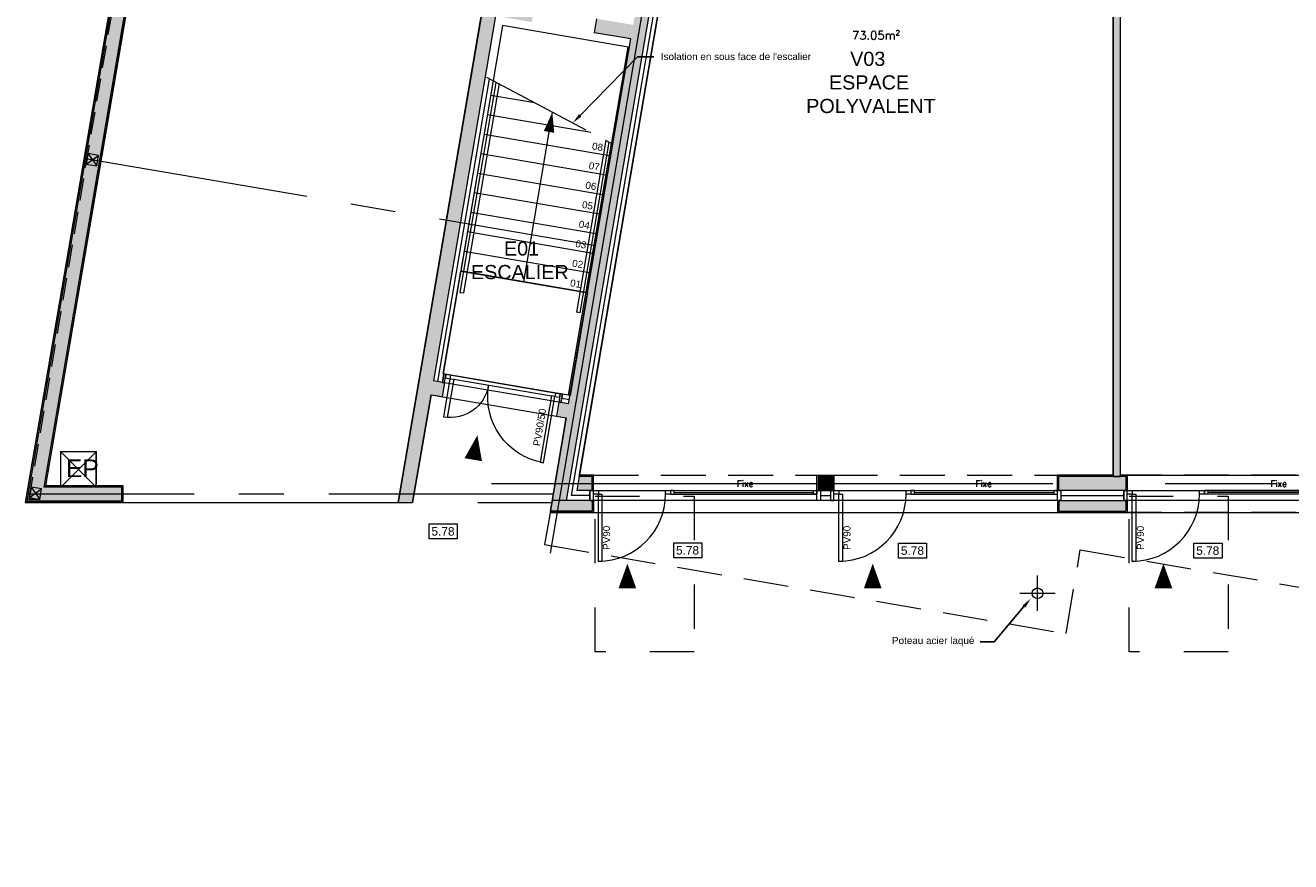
# Model space of a CAD drawing. Header units: metres. Extents: x 7788 to 81588, y -12566 to 39820.
# Tile 4 of 16: x 13163 to 31059, y 13279 to 25108. Entities that reach past the tile are written whole.
import ezdxf
from ezdxf import colors
from ezdxf.entities.mleader import LeaderData, LeaderLine
from ezdxf.math import Vec2, Vec3

# ---------------------------------------------------------------- set-up
doc = ezdxf.new("R2010")
doc.units = ezdxf.units.M
doc.header["$LTSCALE"] = 50
for name, pattern in [('AXES', [50.8, 31.75, -6.35, 6.35, -6.35]), ('CACHE', [9.525, 6.35, -3.175]), ('CONTINU', [0]), ('INTERROMPU', [19.05, 12.7, -6.35]), ('PLURIELLE', [0.5, 0.25, -0.25])]:
    doc.linetypes.add(name, pattern=pattern)
doc.layers.get('0').update_dxf_attribs({"lineweight": 0})
doc.layers.get('DefPoints').update_dxf_attribs({"lineweight": 0})
for name, color, linetype, lineweight in [('D-CLDIST', 3, 'Continuous', 0), ('D-CLDOUB', 2, 'Continuous', 0), ('D-ISOLAT', 104, 'Continuous', 0), ('E-SERRUR', 9, 'Continuous', 0), ('H-CLOISON', 20, 'Continuous', 0), ('H-PAROIS', 9, 'Continuous', 0), ('O-MENUISEXT', 1, 'Continuous', 0), ('R-ACCESSIBILITE PMR', 202, 'Continuous', 0), ('R-RESEAU E.P', 152, 'AXES', 0), ('R-TEXTE1', 7, 'Continuous', 0), ('R-TEXTE2', 1, 'Continuous', 0), ('S-AXESTR', 1, 'AXES', 0), ('S-CHARPENTE', 8, 'Continuous', 0), ('S-ELTVUS', 195, 'Continuous', 0), ('S-ESCBETON', 1, 'Continuous', 0), ('S-MACON', 4, 'Continuous', 0), ('S-POUTRE', 8, 'INTERROMPU', 0), ('T-TEXTE SURFACE', 31, 'Continuous', 0), ('V-ENDUIT', 3, 'Continuous', 0)]:
    doc.layers.add(name, color=color, linetype=linetype, lineweight=lineweight)
doc.layers.add('SU-SURHAB', color=21, linetype='Continuous', lineweight=0, plot=False)
doc.layers.add('SU-SURHOB', color=225, linetype='Continuous', lineweight=0, plot=False)
doc.styles.add('AAP Fort', font='swiss.ttf')
doc.styles.add('Cotation', font='Romans.shx')
doc.linetypes.add('ISOLATION', pattern='A,0.00254,-2.54,[134,ltypeshp.shx,S=2.54,R=0,X=-2.54,Y=0],-5.08,[134,ltypeshp.shx,S=2.54,R=180,X=2.54,Y=0],-2.54', length=10.16254)

# ---------------------------------------------------------------- blocks, each defined once
blk = doc.blocks.new('Pext_90')
for points in [[(-7, 0), (-12, 0), (-12, 95), (-7, 95)], [(-102, -5), (-109, -5), (-109, 0), (-102, 0)], [(0, -5), (-7, -5), (-7, 0), (0, 0)]]:
    blk.add_lwpolyline(points, close=True)
blk.add_arc((-7, 0), 95, 90, 180)
blk = doc.blocks.new('Pext_90+50')
for points in [[(-7, 0), (-12, 0), (-12, 95), (-7, 95)], [(-157, 0), (-152, 0), (-152, 55), (-157, 55)], [(-157, -5), (-164, -5), (-164, 0), (-157, 0)], [(0, -5), (-7, -5), (-7, 0), (0, 0)]]:
    blk.add_lwpolyline(points, close=True)
for centre, radius, start, end in [((-7, 0), 95, 90, 180), ((-157, 0), 55, 0, 90)]:
    blk.add_arc(centre, radius, start, end)
blk = doc.blocks.new('REGARD EP')
at = {"linetype": 'CONTINU', "const_width": 2}
blk.add_lwpolyline([(0, 50), (50, 50), (50, 0), (0, 0), (0, 50)], dxfattribs=at)
at = {"layer": 'DefPoints'}
for p, q in [((0, 50), (50, 0)), ((0, 0), (50, 50))]:
    blk.add_line(p, q, dxfattribs=at)
at = {"insert": (-1.4, 26.5), "char_height": 25, "width": 57.03, "attachment_point": 4, "style": 'AAP Fort'}
blk.add_mtext('{\\W0.890534; }EP', dxfattribs=at)

msp = doc.modelspace()

# ---------------------------------------------------------------- hatches: boundary and pattern name
at = {"layer": 'H-CLOISON'}
h = msp.add_hatch(color=256, dxfattribs=at)
h.dxf.hatch_style = 1
h.paths.add_polyline_path([(28648.21, 28952.84), (28548.21, 28952.84), (28548.21, 18727.1), (28648.21, 18727.1)])
at = {"layer": 'H-PAROIS'}
h = msp.add_hatch(color=158, dxfattribs=at)
h.dxf.hatch_style = 1
h.paths.add_polyline_path([(20556.46, 30782.84), (20590.55, 30982.84), (15335.84, 30982.84), (13187.13, 18377.1), (14524.69, 18377.1), (14524.69, 18577.1), (13424.11, 18577.1), (15504.63, 30782.84)])
h = msp.add_hatch(color=158, dxfattribs=at)
h.dxf.hatch_style = 1
h.paths.add_polyline_path([(20996.99, 18727.1), (20962.9, 18527.1), (21168.21, 18527.1), (21168.21, 18727.1)], flags=17)
h.paths.add_polyline_path([(21248.22, 25200.08), (21214.61, 25002.92), (21727.22, 24915.55), (20847.43, 19754.09), (20709.42, 19777.61), (20675.81, 19580.46), (20813.82, 19556.93), (20614.42, 18387.1), (20817.3, 18387.1), (22258.95, 26844.75), (23928.21, 26844.75), (23928.21, 30832.84), (23728.21, 30832.84), (23728.21, 27044.75), (22090.15, 27044.75), (21760.83, 25112.7)])
h.paths.add_polyline_path([(20327.41, 25154.15), (20361.02, 25351.31), (19848.41, 25438.68), (20767.87, 30832.84), (21321.3, 30832.84), (21321.3, 30952.84), (21271.3, 30952.84), (21271.3, 30982.84), (20590.55, 30982.84), (18438.53, 18357.67), (18641.32, 18357.1), (18901.4, 19882.91), (19059.13, 19856.03), (19092.73, 20053.18), (18935.01, 20080.07), (19814.8, 25241.53)])
h = msp.add_hatch(color=158, dxfattribs=at)
h.dxf.hatch_style = 1
h.paths.add_polyline_path([(24579.03, 18727.1), (24379.03, 18727.1), (24379.03, 18527.1), (24579.03, 18527.1)])
h = msp.add_hatch(color=158, dxfattribs=at)
h.dxf.hatch_style = 1
h.paths.add_polyline_path([(28728.21, 18727.1), (27780.11, 18727.1), (27785.11, 18527.1), (28728.21, 18527.1)])
h = msp.add_hatch(color=158, dxfattribs=at)
h.dxf.hatch_style = 1
h.paths.add_polyline_path([(21178.21, 18387.1), (20614.42, 18387.1), (20588.85, 18237.1), (21178.21, 18237.1)], flags=17)
h = msp.add_hatch(color=158, dxfattribs=at)
h.dxf.hatch_style = 1
h.paths.add_polyline_path([(28728.21, 18387.1), (27780.11, 18387.1), (27780.11, 18237.1), (28728.21, 18237.1)])

# ---------------------------------------------------------------- linework, layer by layer
at = {"layer": 'D-CLDIST'}
for p, q in [((28548.21, 28952.84), (28548.21, 18727.1)), ((28648.21, 28952.84), (28648.21, 18727.1)), ((28548.21, 18727.1), (28648.21, 18727.1))]:
    msp.add_line(p, q, dxfattribs=at)
at = {"layer": 'D-CLDOUB'}
for p, q in [((20996.99, 18727.1), (22360.22, 26724.75)), ((19779.97, 24323.01), (19073.47, 20178.2)), ((20847.87, 19875.74), (21454.95, 23437.25)), ((19073.47, 20178.2), (19083.32, 20176.52)), ((20867.59, 19872.38), (20739.44, 19894.23)), ((21198.21, 18747.1), (21000.4, 18747.1)), ((21198.21, 18527.1), (21198.21, 18747.1)), ((28548.21, 18747.1), (27760.11, 18747.1)), ((27760.11, 18527.1), (27760.11, 18747.1)), ((28748.21, 18747.1), (28648.21, 18747.1)), ((28748.21, 18747.1), (28748.21, 18527.1))]:
    msp.add_line(p, q, dxfattribs=at)
msp.add_lwpolyline([(24359.03, 18527.1), (24359.03, 18747.1), (24599.03, 18747.1), (24599.03, 18527.1)], dxfattribs=at)
at = {"layer": 'D-ISOLAT', "color": 32, "linetype": 'ISOLATION'}
for p, q in [((20890.1, 18457.1), (22309.58, 26784.75)), ((19724.14, 24352.54), (18994.16, 20069.99)), ((20857.51, 19813.24), (20749.07, 19831.72)), ((21134.51, 18457.1), (20890.1, 18457.1)), ((24409.03, 18457.1), (24540.16, 18457.1)), ((27810.11, 18457.1), (28689.33, 18457.43))]:
    msp.add_line(p, q, dxfattribs=at)
at = {"layer": 'E-SERRUR'}
for p, q in [((19815.53, 24293.61), (19310.49, 21330.66)), ((19864.82, 24285.21), (19359.77, 21322.26)), ((21371.2, 23481.54), (20956.74, 21050.05)), ((21417.73, 23456.93), (21006.03, 21041.65)), ((19310.49, 21330.66), (19359.77, 21322.26)), ((21006.03, 21041.65), (20956.74, 21050.05))]:
    msp.add_line(p, q, dxfattribs=at)
at = {"layer": 'O-MENUISEXT'}
for p, q in [((22288.21, 18477.1), (24359.03, 18477.1)), ((22338.21, 18502.1), (24309.03, 18502.1)), ((25689.03, 18477.1), (27710.11, 18477.1)), ((25739.03, 18502.1), (27710.11, 18502.1)), ((31908.21, 18477.1), (29838.21, 18477.1)), ((31858.21, 18502.1), (29888.21, 18502.1))]:
    msp.add_line(p, q, dxfattribs=at)
at = {"layer": 'O-MENUISEXT', "ltscale": 250}
msp.add_line((34992.34, 18527.1), (29838.21, 18527.1), dxfattribs=at)
at = {"layer": 'O-MENUISEXT'}
for points in [[(19083.32, 20176.52), (19063.16, 20058.23), (19092.73, 20053.18), (19112.9, 20171.48)], [(19083.32, 20176.52), (20759.15, 19890.87), (20738.99, 19772.57), (19063.16, 20058.23)], [(20729.58, 19895.91), (20709.42, 19777.61), (20738.99, 19772.57), (20759.15, 19890.87)], [(21148.21, 18527.1), (21148.21, 18387.1), (21198.21, 18387.1), (21198.21, 18527.1)], [(21148.21, 18527.1), (27810.11, 18527.1), (27810.11, 18387.1), (21148.21, 18387.1)], [(22288.21, 18477.1), (22338.21, 18477.1), (22338.21, 18527.1), (22288.21, 18527.1)], [(24359.03, 18477.1), (24309.03, 18477.1), (24309.03, 18527.1), (24359.03, 18527.1)], [(24409.03, 18387.1), (24359.03, 18387.1), (24359.03, 18527.1), (24409.03, 18527.1)], [(24549.03, 18387.1), (24599.03, 18387.1), (24599.03, 18527.1), (24549.03, 18527.1)], [(25689.03, 18477.1), (25739.03, 18477.1), (25739.03, 18527.1), (25689.03, 18527.1)], [(27710.11, 18477.1), (27760.11, 18477.1), (27760.11, 18527.1), (27710.11, 18527.1)], [(27760.11, 18387.1), (27760.11, 18527.1), (27810.11, 18527.1), (27810.11, 18387.1)], [(28748.21, 18387.1), (28748.21, 18527.1), (28698.21, 18527.1), (28698.21, 18387.1)], [(29838.21, 18527.1), (29888.21, 18527.1), (29888.21, 18477.1), (29838.21, 18477.1)]]:
    msp.add_lwpolyline(points, close=True, dxfattribs=at)
msp.add_lwpolyline([(31958.21, 18387.1), (28698.21, 18387.1), (28698.21, 18527.1), (34998.21, 18527.1), (34998.21, 18387.1)], dxfattribs=at)
at = {"layer": 'R-ACCESSIBILITE PMR', "linetype": 'PLURIELLE', "ltscale": 50}
for points in [[(21222.57, 18449.28), (22622.57, 18449.28), (22622.57, 16249.28), (21222.57, 16249.28), (21222.57, 18449.28)], [(28772.57, 18449.28), (30172.57, 18449.28), (30172.57, 16249.28), (28772.57, 16249.28), (28772.57, 18449.28)]]:
    msp.add_lwpolyline(points, dxfattribs=at)
at = {"layer": 'R-TEXTE1'}
for points in [[(19272.31, 17844.03), (18875.43, 17844.03), (18875.43, 18056.12), (19272.31, 18056.12)], [(22730.3, 17575.69), (22333.42, 17575.69), (22333.42, 17787.78), (22730.3, 17787.78)], [(25910.8, 17572.29), (25513.92, 17572.29), (25513.92, 17784.38), (25910.8, 17784.38)], [(30087.82, 17572.29), (29690.94, 17572.29), (29690.94, 17784.38), (30087.82, 17784.38)]]:
    msp.add_lwpolyline(points, close=True, dxfattribs=at)
at = {"layer": 'R-TEXTE2'}
for points in [[(19557.25, 19309.77, 0, 250, 0), (19498.43, 18964.75, 0, 0, 0)], [(21678.3, 17495.31, 0, 250, 0), (21678.3, 17145.31, 0, 0, 0)], [(25147.99, 17495.31, 0, 250, 0), (25147.99, 17145.31, 0, 0, 0)], [(29259.42, 17495.31, 0, 250, 0), (29259.42, 17145.31, 0, 0, 0)]]:
    msp.add_lwpolyline(points, format="xyseb", dxfattribs=at)
at = {"layer": 'S-AXESTR', "ltscale": 5}
for p, q in [((20588.74, 17641.32), (22964.41, 31578.62)), ((19756.77, 18627.1), (57319.13, 18627.1))]:
    msp.add_line(p, q, dxfattribs=at)
at = {"layer": 'S-CHARPENTE', "linetype": 'CACHE'}
for p, q in [((13216.94, 18403.17), (15356.86, 30960.19)), ((13369.1, 18403.17), (13369.1, 18403.17))]:
    msp.add_line(p, q, dxfattribs=at)
at = {"layer": 'S-CHARPENTE'}
for p, q in [((14024.85, 23145.77), (14197.93, 23268.44)), ((14050.06, 23293.64), (14172.72, 23120.57)), ((13221.23, 18428.38), (13394.3, 18551.04)), ((13246.44, 18576.24), (13369.1, 18403.17)), ((13216.94, 18403.17), (13221.23, 18428.38)), ((13369.1, 18403.17), (13216.94, 18403.17))]:
    msp.add_line(p, q, dxfattribs=at)
at = {"layer": 'S-CHARPENTE', "linetype": 'AXES', "ltscale": 2}
for p, q in [((14013.28, 23223.83), (21229.2, 21993.84)), ((20629.76, 18477.1), (13204.18, 18477.1))]:
    msp.add_line(p, q, dxfattribs=at)
at = {"layer": 'S-CHARPENTE', "linetype": 'AXES', "ltscale": 0.5}
for p, q in [((27479.11, 16825.39), (27479.11, 17325.39)), ((27229.11, 17075.39), (27729.11, 17075.39))]:
    msp.add_line(p, q, dxfattribs=at)
at = {"layer": 'S-CHARPENTE'}
for points in [[(14024.85, 23145.77), (14172.72, 23120.57), (14197.93, 23268.44), (14050.06, 23293.64)], [(13221.23, 18428.38), (13369.1, 18403.17), (13394.3, 18551.04), (13246.44, 18576.24)]]:
    msp.add_lwpolyline(points, close=True, dxfattribs=at)
msp.add_circle((27479.11, 17075.39), 75, dxfattribs=at)
at = {"layer": 'S-ELTVUS'}
msp.add_line((19222.79, 20102.03), (20602.88, 19866.78), dxfattribs=at)
at = {"layer": 'S-ELTVUS', "linetype": 'PLURIELLE', "ltscale": 100}
msp.add_line((14564.69, 18357.1), (20609.3, 18357.1), dxfattribs=at)
at = {"layer": 'S-ESCBETON', "linetype": 'AXES'}
msp.add_line((19686.91, 24372.22), (21473.56, 23427.41), dxfattribs=at)
at = {"layer": 'S-ESCBETON'}
for p, q in [((20370.71, 24010.62), (19744.9, 24117.29)), ((21163.3, 23591.48), (19697.85, 23841.27)), ((20616.77, 23876.1), (20208.67, 21481.89)), ((21425.21, 23262.79), (19650.8, 23565.25)), ((21378.16, 22986.78), (19603.76, 23289.23)), ((21331.11, 22710.76), (19556.71, 23013.21)), ((21284.07, 22434.74), (19509.66, 22737.19)), ((21237.02, 22158.72), (19462.61, 22461.17)), ((21189.97, 21882.7), (19415.56, 22185.16)), ((21142.92, 21606.68), (19368.51, 21909.14)), ((21095.87, 21330.66), (19341.18, 21629.76))]:
    msp.add_line(p, q, dxfattribs=at)
msp.add_lwpolyline([(20616.77, 23876.1, 0, 150, 0), (20569.72, 23600.08, 0, 0, 0)], format="xyseb", dxfattribs=at)
at = {"layer": 'S-MACON'}
for p, q in [((15335.84, 30982.84), (13187.13, 18377.1)), ((20590.55, 30982.84), (18438.44, 18357.1)), ((15504.63, 30782.84), (13424.11, 18577.1)), ((20817.3, 18387.1), (22258.95, 26844.75)), ((19814.8, 25241.53), (18935.01, 20080.07)), ((21214.61, 25002.92), (21248.22, 25200.08)), ((20847.43, 19754.09), (21727.22, 24915.55)), ((21727.22, 24915.55), (21214.61, 25002.92)), ((19092.73, 20053.18), (18935.01, 20080.07)), ((19092.73, 20053.18), (19059.13, 19856.03)), ((18901.4, 19882.91), (18641.32, 18357.1)), ((20709.42, 19777.61), (20675.81, 19580.46)), ((20847.43, 19754.09), (20709.42, 19777.61)), ((20588.85, 18237.1), (20813.82, 19556.93)), ((20996.99, 18727.1), (20962.9, 18527.1)), ((21178.21, 18727.1), (20996.99, 18727.1)), ((21178.21, 18527.1), (21178.21, 18727.1)), ((28728.21, 18727.1), (27780.11, 18727.1)), ((27780.11, 18527.1), (27780.11, 18727.1)), ((28728.21, 18727.1), (28728.21, 18527.1)), ((14524.69, 18577.1), (13424.11, 18577.1)), ((14524.69, 18577.1), (14524.69, 18377.1)), ((21178.21, 18527.1), (20962.9, 18527.1)), ((28728.21, 18527.1), (27780.11, 18527.1)), ((14524.69, 18377.1), (13187.13, 18377.1)), ((18438.44, 18357.1), (18641.32, 18357.1)), ((21178.21, 18387.1), (20614.42, 18387.1)), ((20817.3, 18387.1), (20817.3, 18387.1)), ((21178.21, 18387.1), (21178.21, 18237.1)), ((27780.11, 18387.1), (28728.21, 18387.1)), ((27780.11, 18387.1), (27780.11, 18237.1)), ((28728.21, 18387.1), (28728.21, 18237.1)), ((21178.21, 18237.1), (20588.85, 18237.1)), ((27780.11, 18237.1), (28728.21, 18237.1))]:
    msp.add_line(p, q, dxfattribs=at)
for points in [[(18901.4, 19882.91), (19059.13, 19856.03)], [(20675.81, 19580.46), (20813.82, 19556.93)]]:
    msp.add_lwpolyline(points, dxfattribs=at)
msp.add_lwpolyline([(24379.03, 18727.1), (24579.03, 18727.1), (24579.03, 18527.1), (24379.03, 18527.1)], close=True, dxfattribs=at)
at = {"layer": 'S-POUTRE'}
for p, q in [((21198.21, 18747.1), (24379.03, 18747.1)), ((24579.03, 18747.1), (27760.11, 18747.1)), ((34948.21, 18747.1), (28748.21, 18747.1)), ((20588.85, 18237.1), (20508.21, 17764.01)), ((21198.21, 18217.1), (27760.11, 18217.1)), ((34948.21, 18217.1), (28748.21, 18217.1)), ((20508.21, 17764.01), (27881.85, 16507.14)), ((27881.85, 16507.14), (28083.49, 17690.08)), ((28083.49, 17690.08), (35023.39, 16507.14))]:
    msp.add_line(p, q, dxfattribs=at)
at = {"layer": 'SU-SURHAB'}
for points in [[(13447.81, 18597.1), (14544.69, 18597.1), (14544.69, 18357.1), (18438.44, 18357.1), (20553.05, 30762.84), (15521.51, 30762.84)], [(21000.4, 18747.1), (21188.21, 18747.1), (21188.21, 18527.1), (24272.63, 18527.1), (24359.03, 18527.1), (24359.03, 18747.1), (24599.03, 18747.1), (24599.03, 18527.1), (27760.11, 18527.1), (27760.11, 18747.1), (28548.21, 18747.1), (28548.21, 30472.84), (24048.21, 30472.84), (24048.21, 26724.75), (22360.22, 26724.75)], [(28648.21, 18747.1), (34948.21, 18747.1), (34999.44, 18747.1), (35194.01, 19888.57), (39048.21, 19888.57), (39048.21, 30472.84), (29049.29, 30472.84), (28850.36, 30472.84), (28850.36, 30292.84), (28648.21, 30292.84)], [(19321.46, 21633.12), (21115.59, 21327.3), (20867.59, 19872.38), (19073.47, 20178.2)]]:
    msp.add_lwpolyline(points, close=True, dxfattribs=at)
at = {"layer": 'SU-SURHOB'}
msp.add_lwpolyline([(15318.96, 31002.84), (13163.44, 18357.1), (18438.44, 18357.1), (18641.32, 18357.1), (18901.4, 19882.91), (20813.82, 19556.93), (20585.44, 18217.1), (35446.74, 18217.1), (35641.31, 19358.57), (38058.21, 19358.57), (38058.21, 18217.1), (50619.13, 18217.1), (50619.13, 3984.27), (45529.13, 3984.27), (45529.13, -6925.73), (50839.13, -6925.73), (50839.13, -3785.73), (56099.13, -3785.73)], dxfattribs=at)
msp.add_lwpolyline([(19912.93, 25103.07), (19321.46, 21633.12), (21095.87, 21330.66), (21687.34, 24800.61)], close=True, dxfattribs=at)
at = {"layer": 'V-ENDUIT'}
for p, q in [((15318.96, 31002.84), (13163.44, 18357.1)), ((15521.51, 30762.84), (13447.81, 18597.1)), ((14544.69, 18597.1), (13447.81, 18597.1)), ((14544.69, 18597.1), (14544.69, 18357.1)), ((14544.69, 18357.1), (13163.44, 18357.1)), ((21198.21, 18387.1), (21198.21, 18217.1)), ((27760.11, 18387.1), (27760.11, 18217.1)), ((28748.21, 18387.1), (28748.21, 18217.1)), ((21198.21, 18217.1), (20585.44, 18217.1)), ((27760.11, 18217.1), (28748.21, 18217.1))]:
    msp.add_line(p, q, dxfattribs=at)

# ---------------------------------------------------------------- block references
at = {"layer": 'O-MENUISEXT', "yscale": 10, "zscale": 10}
for name, p, xscale, rotation in [('Pext_90+50', (20721.18, 19846.62), -10, 170.3266445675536), ('Pext_90', (21198.21, 18477.1), 10, 179.999999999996), ('Pext_90', (24599.03, 18477.1), 10, 179.9999999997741), ('Pext_90', (28748.21, 18477.1), 10, 179.9999999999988)]:
    msp.add_blockref(name, p, dxfattribs=dict(at, xscale=xscale, rotation=rotation))
at = {"layer": 'R-RESEAU E.P', "linetype": 'CONTINU', "xscale": 10, "yscale": 10, "zscale": 10}
msp.add_blockref('REGARD EP', (13665.06, 18577.79), dxfattribs=at)

# ---------------------------------------------------------------- texts
at = {"layer": 'O-MENUISEXT', "char_height": 100, "width": 900, "attachment_point": 5, "style": 'AAP Fort'}
for s, insert, rotation in [('PV90/50', (20437.86, 19423.14), 80.326645), ('PV90', (21383.89, 17859.32), 90), ('PV90', (24784.71, 17859.32), 90), ('PV90', (28933.89, 17859.32), 90)]:
    msp.add_mtext(s, dxfattribs=dict(at, insert=insert, rotation=rotation))
at = {"layer": 'R-TEXTE1', "char_height": 90, "attachment_point": 1, "style": 'Cotation'}
for insert in [(23225.86, 18670.87), (26600.13, 18670.87), (30771.78, 18670.87)]:
    msp.add_mtext_dynamic_manual_height_columns('{\\W1;Fixe}', width=79.3871, gutter_width=12.5, heights=[0], dxfattribs=dict(at, insert=insert))
at = {"layer": 'R-TEXTE1', "char_height": 120, "width": 512.6868, "attachment_point": 5, "rotation": 0.000003, "style": 'AAP Fort'}
for insert in [(19071.02, 17950.07), (22529.01, 17681.74), (25709.52, 17678.33), (29886.53, 17678.33)]:
    msp.add_mtext('5.78', dxfattribs=dict(at, insert=insert))
at = {"layer": 'R-TEXTE2', "char_height": 200, "width": 1684.1454, "attachment_point": 4, "style": 'AAP Fort'}
for s, insert in [('{\\W8.01312; }V03\\P{\\W4.14414; }ESPACE \\PPOLYVALENT', (24207.02, 24299.15)), ('{\\fArial|b0|i0|c0|p34;\\W8.1184; \\W1;E01\\P{\\W2.11141; }ESCALIER}', (19302.8, 21783.65))]:
    msp.add_mtext(s, dxfattribs=dict(at, insert=insert))
at = {"layer": 'S-ESCBETON', "char_height": 100, "width": 619.7469, "attachment_point": 4, "rotation": 350.326645, "style": 'AAP Fort'}
for s, insert in [('{\\fArial|b0|i0|c0|p34;\\W6.1358;  \\W1;08}', (20710.62, 23482.45)), ('{\\fArial|b0|i0|c0|p34;\\W6.1384;  \\W1;07}', (20663.58, 23206.44)), ('{\\fArial|b0|i0|c0|p34;\\W6.1393;  \\W1;06}', (20616.53, 22930.42)), ('{\\fArial|b0|i0|c0|p34;\\W6.1287;  \\W1;05}', (20569.48, 22654.4)), ('{\\fArial|b0|i0|c0|p34;\\W6.1437;  \\W1;04}', (20522.43, 22378.38)), ('{\\fArial|b0|i0|c0|p34;\\W6.1384;  \\W1;03}', (20475.38, 22102.36)), ('{\\fArial|b0|i0|c0|p34;\\W6.1516;  \\W1;02}', (20428.33, 21826.34)), ('{\\fArial|b0|i0|c0|p34;\\W6.3871;  \\W1;01}', (20381.28, 21550.32))]:
    msp.add_mtext(s, dxfattribs=dict(at, insert=insert))
at = {"layer": 'T-TEXTE SURFACE', "insert": (24854.24, 25025.32), "char_height": 120, "attachment_point": 1, "style": 'Cotation'}
msp.add_mtext('73.05m²', dxfattribs=at)

# ---------------------------------------------------------------- leaders
at = {"layer": 'R-TEXTE1'}
ml = msp.add_multileader_mtext('Standard', dxfattribs=at)
ml.set_content("Isolation en sous face de l'escalier", color=256, style='AAP Fort')
ml.set_leader_properties()
ml.build(insert=Vec2(0, 0))
ml.multileader.update_dxf_attribs({"text_left_attachment_type": 2, "text_right_attachment_type": 2, "dogleg_length": 10, "arrow_head_size": 150})
ctx = ml.context
ctx.base_point, ctx.char_height, ctx.arrow_head_size, ctx.landing_gap_size, ctx.plane_origin = Vec3(22051.73, 24664.32), 100, 150, 100, Vec3(21425.77, 25396.42)
ctx.left_attachment, ctx.right_attachment = 2, 2
notes = []
notes.append((ctx, [(0, (1, 1, 0), (21819.69, 24664.32), (1, 0), 232.04, [(0, [(20906.54, 23727.26)], 0, [])])]))
ctx.mtext.insert, ctx.mtext.rotation, ctx.mtext.flow_direction = Vec3(22151.73, 24716.25), 6.28318531, 5
ml = msp.add_multileader_mtext('Standard', dxfattribs=at)
ml.set_content('Poteau acier laqué ', color=256, style='AAP Fort')
ml.set_leader_properties()
ml.build(insert=Vec2(0, 0))
ml.multileader.update_dxf_attribs({"text_left_attachment_type": 2, "text_right_attachment_type": 2, "dogleg_length": 10, "arrow_head_size": 150})
ctx = ml.context
ctx.base_point, ctx.char_height, ctx.arrow_head_size, ctx.landing_gap_size, ctx.plane_origin = Vec3(25320.72, 16389.3), 100, 150, 100, Vec3(25487.44, 17349.69)
ctx.left_attachment, ctx.right_attachment = 2, 2
notes.append((ctx, [(1, (1, 1, 0), (26865.02, 16389.3), (-1, 0), 199.29, [(0, [(27383.36, 17001.18)], 0, [])])]))
ctx.mtext.insert, ctx.mtext.rotation, ctx.mtext.flow_direction = Vec3(25420.72, 16456.95), 6.28318531, 5
for ctx, leaders in notes:
    for number, flags, end, landing, length, lines in leaders:
        leader = LeaderData()
        leader.index, (leader.has_last_leader_line, leader.has_dogleg_vector, leader.attachment_direction) = number, flags
        leader.last_leader_point, leader.dogleg_vector, leader.dogleg_length = Vec3(end), Vec3(landing), length
        for number, points, colour, breaks in lines:
            line = LeaderLine()
            line.index, line.vertices, line.color, line.breaks = number, Vec3.list(points), colors.encode_raw_color(colour), breaks
            leader.lines.append(line)
        ctx.leaders.append(leader)

doc.saveas('drawing.dxf')
